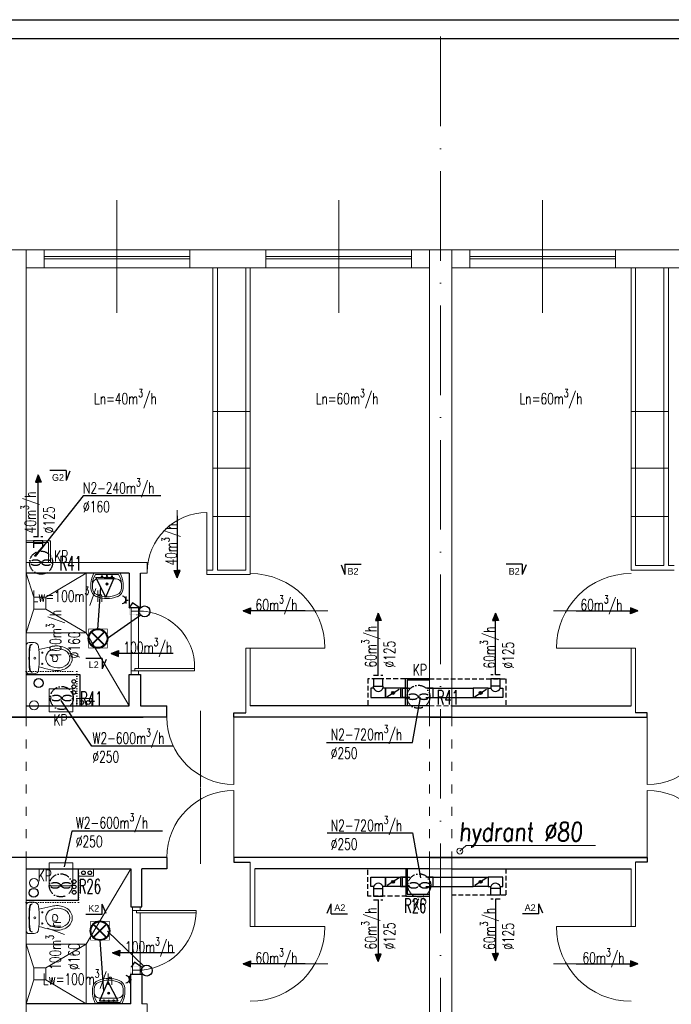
# Model space of a CAD drawing. Header units: millimetres. Extents: x -6513 to 30474, y -6915 to 65597.
# Tile 219 of 256: x 657 to 1530, y 22896 to 24214. Entities that reach past the tile are written whole.
import ezdxf
from ezdxf.enums import TextEntityAlignment as Align

# ---------------------------------------------------------------- set-up
doc = ezdxf.new("R2010")
doc.units = ezdxf.units.MM
for name, pattern in [('ACAD_ISO03W100', [30, 12, -18]), ('ACAD_ISO10W100', [18, 12, -3, 0, -3]), ('DASHED', [19.05, 12.7, -6.35]), ('DOT', [6.35, 0, -6.35])]:
    doc.linetypes.add(name, pattern=pattern)
doc.layers.get('0').update_dxf_attribs({"color": 8})
for name, color, linetype in [('A200_General07', 8, 'Continuous'), ('A200_General08', 8, 'Continuous'), ('A270_text04', 8, 'Continuous'), ('A_obudowy', 8, 'Continuous'), ('DB_inst_pomocn', 8, 'Continuous'), ('DB_WM_nawiew-opis', 8, 'Continuous')]:
    doc.layers.add(name, color=color, linetype=linetype)
for name, color, linetype, lineweight in [('A_cienka', 8, 'Continuous', 5), ('A_linia przekroj', 8, 'Continuous', 25), ('A_osie', 8, 'ACAD_ISO10W100', 5), ('A_przerywana', 8, 'ACAD_ISO03W100', 5), ('A_widok', 8, 'Continuous', 13), ('cieńkie', 8, 'Continuous', 9), ('DB-WM-nawiew-opis', 8, 'Continuous', 25), ('DB-WM-nawiew-opis-odnośnik', 8, 'Continuous', 30), ('DB-WM-wywiew-opis', 8, 'Continuous', 25), ('DB_WM_nawiew', 8, 'Continuous', 30), ('DB_WM_ścianka nowa', 8, 'Continuous', 25), ('E_gniazda wtykowe', 1, 'Continuous', 30), ('E_oświetlenie', 1, 'Continuous', 30), ('E_technologia', 1, 'ACAD_ISO10W100', 30), ('noew ściany archwig', 8, 'Continuous', 9), ('R-TABELKA', 8, 'Continuous', 25), ('snitarne archwig nowe', 8, 'Continuous', 9), ('Stolarka ARCHWIG', 8, 'Continuous', 5), ('widokowe ARCHWIG', 8, 'Continuous', 5), ('wyburzenia', 8, 'DOT', 20), ('Ściany ARCHWIG', 8, 'Continuous', 30)]:
    doc.layers.add(name, color=color, linetype=linetype, lineweight=lineweight)
doc.styles.add('BRH', font='txt')
doc.styles.add('ROMANSS', font='romans.shx', dxfattribs={"width": 0.8, "oblique": 5})
doc.styles.add('SIMPLEXD', font='SIMPLEX.SHX', dxfattribs={"width": 0.6})
doc.styles.get("Standard").update_dxf_attribs({"font": 'txt.shx', "width": 0.9})

# ---------------------------------------------------------------- blocks, each defined once
blk = doc.blocks.new('drzwi schem')
at = {"color": 252}
blk.add_line((0, 0), (0, 1), dxfattribs=at)
at = {"color": 252, "ltscale": 10}
blk.add_line((0.5, -0.093), (0.5, 1.04), dxfattribs=at)
at = {"color": 252}
blk.add_arc((0, 0), 1, 0, 90, dxfattribs=at)
blk = doc.blocks.new('klop oli 2')
at = {"layer": 'snitarne archwig nowe', "color": 252}
for p, q in [((0, 17.2), (0, 0)), ((3.8, 20.9), (10.5, 20.9)), ((0, -17.2), (0, 0)), ((3.8, 0), (3.8, 1)), ((3.8, 0), (3.8, -1)), ((38.9, 4.5), (37, 4.5)), ((38.9, -4.5), (37, -4.5)), ((3.8, -20.9), (10.5, -20.9))]:
    blk.add_line(p, q, dxfattribs=at)
for centre, radius in [((11.5, 0), 1.27), ((11.5, 0), 1.27), ((21.6, 7.5), 0.706), ((21.6, -7.5), 0.706)]:
    blk.add_circle(centre, radius, dxfattribs=at)
for centre, radius, start, end in [((3.8, 17.2), 3.76, 90, 180), ((144.9, 0), 141.2, 173.7281, 180), ((144.9, 0), 140.5, 173.6694, 180), ((8.4, 15), 3.76, 90, 173.7281), ((9, 15.1), 3.76, 100.2428, 173.7859), ((10.5, 14.9), 6.02, 6.7931, 90), ((-114.7, 0), 132.1, 0, 6.7931), ((80, -215.2), 235.3, 101.5744, 105.544), ((44.8, -39.8), 56.5, 94.3794, 102.2907), ((41.4, -8), 24.5, 51.2869, 92.3028), ((144.9, 0), 141.2, 180, 186.2719), ((144.9, 0), 140.5, 180, 186.3306), ((-114.7, 0), 132.1, 353.2069, 0), ((43.3, 0), 16.9, 173.7581, 180), ((43.3, 0), 16.9, 180, 186.2419), ((37.3, 0.7), 10.9, 117.4027, 173.7581), ((43.1, -10.6), 23.5, 101.6195, 117.4027), ((63.6, 0), 28.2, 173.3508, 180), ((63.6, 0), 28.2, 180, 186.6492), ((37, 3.1), 1.41, 90, 173.3508), ((42.4, -7.4), 20.3, 60.8839, 101.6195), ((38.9, 1.7), 2.82, 36.8699, 90), ((36.6, 0), 5.65, 0, 36.8699), ((36.6, 0), 5.65, 323.1301, 0), ((46.6, 0), 11.8, 0, 60.8839), ((46.6, 0), 11.8, 299.1161, 0), ((46.6, 0), 15.1, 0, 47.5638), ((46.6, 0), 15.1, 312.4362, 0), ((80, 215.2), 235.3, 254.456, 258.4256), ((37.3, -0.7), 10.9, 186.2419, 242.5973), ((43.1, 10.6), 23.5, 242.5973, 258.3805), ((37, -3.1), 1.41, 186.6492, 270), ((42.4, 7.4), 20.3, 258.3805, 299.1161), ((38.9, -1.7), 2.82, 270, 323.1301), ((41.4, 8), 24.5, 267.6972, 308.7131), ((3.8, -17.2), 3.76, 180, 270), ((8.4, -15), 3.76, 186.2719, 270), ((9, -15.1), 3.76, 186.2141, 259.7572), ((10.5, -14.9), 6.02, 270, 353.2069), ((44.8, 39.8), 56.5, 257.7093, 265.6206)]:
    blk.add_arc(centre, radius, start, end, dxfattribs=at)
blk = doc.blocks.new('umywalka oli2')
at = {"layer": 'snitarne archwig nowe', "color": 252}
for p, q in [((0, 17.6), (0, 0)), ((2, 15.4), (2, 0)), ((20.9, 21.6), (13.7, 21.6)), ((0, 0), (0, -17.6)), ((2, 0), (2, -15.4)), ((7.9, 0), (7.9, 10.8)), ((7.9, -10.8), (7.9, 0)), ((13.7, -21.6), (20.9, -21.6))]:
    blk.add_line(p, q, dxfattribs=at)
for centre, radius in [((4.1, 0), 1.11), ((4.5, 6.6), 0.994), ((14.5, 0), 1.48), ((14.5, 0), 0.946), ((4.5, -6.6), 0.994)]:
    blk.add_circle(centre, radius, dxfattribs=at)
for centre, radius, start, end in [((15.6, -9.9), 31.5, 93.3155, 119.5931), ((14.2, -1.1), 20.5, 88.5847, 126.5008), ((15.3, 12), 7.48, 91.7023, 188.8292), ((17.3, -1.9), 21.5, 82.9063, 97.0937), ((20.4, 10.2), 9.2, 23.1986, 92.7468), ((20.2, 9.5), 12.2, 20.9395, 86.4287), ((-1.2, 0), 33.1, 360, 24.6987), ((-3.2, 0), 37.4, 360, 21.6896), ((-1.2, 0), 33.1, 335.3013, 0), ((-3.2, 0), 37.4, 338.3104, 0), ((15.3, -12), 7.48, 171.1708, 268.2977), ((15.6, 9.9), 31.5, 240.4069, 266.6845), ((14.2, 1.1), 20.5, 233.4992, 271.4153), ((17.3, 1.9), 21.5, 262.9063, 277.0937), ((20.4, -10.2), 9.2, 267.2532, 336.8014), ((20.2, -9.5), 12.2, 273.5713, 339.0605)]:
    blk.add_arc(centre, radius, start, end, dxfattribs=at)
blk = doc.blocks.new('A$C2355049C')
at = {"layer": 'DB-WM-nawiew-opis-odnośnik'}
h = blk.add_hatch(color=256, dxfattribs=at)
h.paths.add_polyline_path([(0, -9.8), (3.9, -9.8), (0, 0)])
h.paths.add_polyline_path([(0, 0), (-3.9, -9.8), (0, -9.8)])
at = {"layer": 'DB-WM-nawiew-opis-odnośnik', "flags": 128}
for points in [[(0, 0), (-3.9, -9.8), (0, -9.8)], [(0, -82.9), (0, 0)], [(0, 0), (3.9, -9.8), (0, -9.8)]]:
    blk.add_lwpolyline(points, dxfattribs=at)
blk = doc.blocks.new('Sect Mk right')
at = {"layer": 'A200_General07', "color": 1}
for p, q in [((0, 6.01), (0, -0.21)), ((0, 6.01), (3.92, 6.01)), ((0.29, 7.48), (3.92, 6.01))]:
    blk.add_line(p, q, dxfattribs=at)
at = {"layer": 'A270_text04', "color": 0, "style": 'BRH'}
blk.add_attdef('-', text='', height=4.51, dxfattribs=at).set_placement((1.77, 1.49), align=Align.MIDDLE)
blk = doc.blocks.new('raster')
at = {"layer": 'E_oświetlenie', "lineweight": 40}
for p, q in [((-21.2, 21.2), (21.2, -21.2)), ((21.2, 21.2), (-21.2, -21.2))]:
    blk.add_line(p, q, dxfattribs=at)
at = {"layer": 'E_oświetlenie', "const_width": 2}
blk.add_lwpolyline([(-30, -30), (30, -30), (30, 30), (-30, 30)], close=True, dxfattribs=at)
at = {"layer": 'E_oświetlenie', "lineweight": 40}
blk.add_circle((0, 0), 30, dxfattribs=at)
blk = doc.blocks.new('gw1')
at = {"layer": 'E_gniazda wtykowe'}
for p, q in [((99083.8, 55839.3), (99080.1, 55839.3)), ((99083.8, 55833.1), (99083.8, 55845.4))]:
    blk.add_line(p, q, dxfattribs=at)
blk.add_arc((99089.8, 55839), 6.04, 87.7958, 267.7958, dxfattribs=at)

msp = doc.modelspace()

# ---------------------------------------------------------------- hatches: boundary and pattern name
at = {"layer": 'DB_WM_nawiew'}
h = msp.add_hatch(color=256, dxfattribs=at)
edge = h.paths.add_edge_path()
edge.add_arc((1156.948, 23312.617), 2, 0, 360)
h = msp.add_hatch(color=256, dxfattribs=at)
edge = h.paths.add_edge_path()
edge.add_arc((1274.159, 23312.617), 2, 0, 360)
h = msp.add_hatch(color=256, dxfattribs=at)
edge = h.paths.add_edge_path()
edge.add_arc((1156.948, 23059.553), 2, 0, 360)
h = msp.add_hatch(color=256, dxfattribs=at)
edge = h.paths.add_edge_path()
edge.add_arc((1274.159, 23059.553), 2, 0, 360)

# ---------------------------------------------------------------- linework, layer by layer
at = {"layer": 'A_cienka', "ltscale": 10}
for p, q in [((787.054, 23821.663), (787.054, 23972.46)), ((1084.054, 23821.663), (1084.054, 23972.46)), ((1357.054, 23821.663), (1357.054, 23972.46))]:
    msp.add_line(p, q, dxfattribs=at)
at = {"layer": 'A_cienka'}
for p, q in [((-2776.446, 23906.062), (2360.554, 23906.062)), ((-2776.446, 23906.062), (4647.554, 23906.062)), ((884.554, 23897.062), (689.554, 23897.062)), ((986.554, 23897.062), (1181.554, 23897.062)), ((1454.554, 23897.062), (1259.554, 23897.062)), ((665.554, 23882.062), (1205.554, 23882.062)), ((884.554, 23894.062), (689.554, 23894.062)), ((986.554, 23894.062), (1181.554, 23894.062)), ((1235.554, 23882.062), (1775.554, 23882.062)), ((1454.554, 23894.062), (1259.554, 23894.062)), ((965.554, 23689.657), (915.554, 23689.657)), ((1475.554, 23689.657), (1525.554, 23689.657)), ((965.554, 23613.576), (915.554, 23613.576)), ((1475.554, 23613.576), (1525.554, 23613.576)), ((965.554, 23548.766), (915.554, 23548.766)), ((1475.554, 23548.766), (1525.554, 23548.766)), ((1254.981, 23108.271), (1246.324, 23100.729)), ((1427.892, 23108.029), (1254.981, 23108.271))]:
    msp.add_line(p, q, dxfattribs=at)
msp.add_circle((1246.324, 23100.729), 4, dxfattribs=at)
at = {"layer": 'A_linia przekroj'}
for p, q in [((853.768, 23280.062), (853.768, 23295.062)), ((1205.554, 23295.062), (965.554, 23295.062)), ((1235.554, 23295.062), (1475.554, 23295.062)), ((462.554, 23280.062), (821.994, 23280.062)), ((853.768, 23280.062), (613.554, 23280.062)), ((943.768, 23280.062), (943.768, 23286.062)), ((943.768, 23286.062), (959.554, 23286.062)), ((1235.554, 23280.062), (943.768, 23280.062)), ((1205.554, 23280.062), (1497.339, 23280.062)), ((1497.339, 23286.062), (1481.554, 23286.062)), ((1497.339, 23280.062), (1497.339, 23286.062)), ((853.768, 23092.062), (613.554, 23092.062)), ((853.768, 23092.062), (853.768, 23077.062)), ((1497.339, 23092.062), (943.768, 23092.062)), ((943.768, 23092.062), (943.768, 23086.062)), ((1205.554, 23092.062), (1497.339, 23092.062)), ((1497.339, 23092.062), (1497.339, 23086.062)), ((943.768, 23086.062), (965.554, 23086.062)), ((1497.339, 23086.062), (1481.554, 23086.062)), ((853.768, 23077.062), (820.554, 23077.062)), ((1205.554, 23077.062), (971.554, 23077.062)), ((1235.554, 23077.062), (1475.554, 23077.062))]:
    msp.add_line(p, q, dxfattribs=at)
at = {"layer": 'A_obudowy', "linetype": 'DASHED', "ltscale": 0.5}
for p, q in [((1173.054, 23331.616), (1123.248, 23331.616, -4)), ((1123.248, 23331.616, -4), (1123.248, 23295.062, -4)), ((1205.554, 23331.616), (1307.859, 23331.616)), ((1307.859, 23331.616), (1307.859, 23295.062))]:
    msp.add_line(p, q, dxfattribs=at)
at = {"layer": 'A_obudowy', "linetype": 'ByBlock'}
for p, q in [((1205.554, 23331.616), (1173.054, 23331.616)), ((1173.054, 23331.616), (1173.054, 23295.062)), ((1205.554, 23329.616), (1175.554, 23329.616)), ((1175.554, 23329.616), (1175.554, 23295.062)), ((1173.948, 23077.062), (1173.948, 23040.553)), ((1175.948, 23077.062), (1175.948, 23043.053)), ((1173.948, 23040.553), (1205.554, 23040.553)), ((1175.948, 23043.053), (1205.554, 23043.053))]:
    msp.add_line(p, q, dxfattribs=at)
at = {"layer": 'A_obudowy', "linetype": 'DASHED', "ltscale": 0.5}
for points in [[(1174.948, 23040.553), (1123.248, 23040.553), (1123.248, 23076.136)], [(1307.859, 23077.062), (1307.859, 23041.479), (1235.554, 23041.479)]]:
    msp.add_lwpolyline(points, dxfattribs=at)
at = {"layer": 'A_osie', "ltscale": 10}
msp.add_line((1220.554, 22450.619), (1220.554, 24202.678), dxfattribs=at)
at = {"layer": 'A_przerywana', "linetype": 'ByBlock'}
for p, q in [((665.554, 23516.062), (698.054, 23516.062)), ((665.554, 23514.062), (695.554, 23514.062)), ((695.554, 23514.062), (695.554, 23487.062)), ((698.054, 23516.062), (698.054, 23487.062))]:
    msp.add_line(p, q, dxfattribs=at)
at = {"layer": 'A_przerywana', "linetype": 'DASHED', "ltscale": 0.5}
for p, q in [((1205.554, 23295.062), (1235.554, 23295.062)), ((1205.554, 23077.062), (1235.554, 23077.062)), ((1235.554, 23077.062), (1205.554, 23077.062)), ((1205.554, 23077.062), (1235.554, 23077.062))]:
    msp.add_line(p, q, dxfattribs=at)
at = {"layer": 'A_przerywana'}
for p, q in [((665.554, 23280.062), (665.554, 23092.062)), ((1205.554, 23280.062), (1205.554, 23092.062)), ((1235.554, 23280.062), (1235.554, 23092.062))]:
    msp.add_line(p, q, dxfattribs=at)
at = {"layer": 'A_przerywana', "color": 252}
for p, q in [((665.554, 23280.062), (665.554, 23092.062)), ((665.554, 23280.062), (665.554, 23092.062)), ((1205.554, 23280.062), (1205.554, 23092.062)), ((1205.554, 23280.062), (1205.554, 23092.062)), ((1235.554, 23280.062), (1235.554, 23092.062)), ((1235.554, 23280.062), (1235.554, 23092.062))]:
    msp.add_line(p, q, dxfattribs=at)
at = {"layer": 'A_widok', "ltscale": 5}
for p, q in [((640.554, 23906.062), (665.554, 23906.062)), ((665.554, 23280.062), (665.554, 23906.062)), ((1205.554, 23280.062), (1205.554, 23906.062)), ((1205.554, 23906.062), (1235.554, 23906.062)), ((1235.554, 23280.062), (1235.554, 23906.062)), ((915.554, 23882.062), (915.554, 23477.062)), ((921.554, 23882.062), (921.554, 23477.062)), ((959.554, 23882.062), (959.554, 23477.062)), ((965.554, 23882.062), (965.554, 23477.062)), ((1475.554, 23882.062), (1475.554, 23477.062)), ((1481.554, 23882.062), (1481.554, 23483.062)), ((1519.554, 23882.062), (1519.554, 23483.062)), ((1525.554, 23882.062), (1525.554, 23483.062)), ((827.647, 23487.062), (665.554, 23487.062)), ((827.647, 23473.062), (827.647, 23487.062)), ((827.647, 23473.062), (818.554, 23473.062)), ((915.554, 23477.062), (907.647, 23477.062)), ((907.647, 23471.062), (907.647, 23477.062)), ((959.554, 23477.062), (921.554, 23477.062)), ((965.554, 23471.062), (965.554, 23477.062)), ((1475.554, 23477.062), (1533.46, 23477.062)), ((1481.554, 23483.062), (1519.554, 23483.062)), ((1525.554, 23483.062), (1533.46, 23483.062)), ((965.554, 23471.062), (907.647, 23471.062)), ((959.554, 23286.062), (959.554, 23372.478)), ((959.554, 23372.478), (965.554, 23372.478)), ((965.554, 23295.062), (965.554, 23372.478)), ((1475.554, 23295.062), (1475.554, 23372.478)), ((1475.554, 23372.478), (1481.554, 23372.478)), ((1481.554, 23286.062), (1481.554, 23372.478)), ((665.554, 22466.062), (665.554, 23092.062)), ((1205.554, 22466.062), (1205.554, 23092.062)), ((1235.554, 22466.062), (1235.554, 23092.062)), ((965.554, 23086.062), (965.554, 22999.646)), ((1481.554, 23086.062), (1481.554, 22999.646)), ((971.554, 23077.062), (971.554, 22999.646)), ((1475.554, 23077.062), (1475.554, 22999.646)), ((965.554, 22999.646), (971.554, 22999.646)), ((1475.554, 22999.646), (1481.554, 22999.646)), ((827.647, 22896.062), (820.554, 22896.062)), ((827.647, 22896.062), (827.647, 22882.062))]:
    msp.add_line(p, q, dxfattribs=at)
for points in [[(665.554, 23882.062), (689.554, 23882.062), (689.554, 23906.062), (665.554, 23906.062)], [(884.554, 23906.062), (986.554, 23906.062), (986.554, 23882.062), (884.554, 23882.062)], [(1205.554, 23882.062), (1181.554, 23882.062), (1181.554, 23906.062), (1205.554, 23906.062)], [(1235.554, 23882.062), (1259.554, 23882.062), (1259.554, 23906.062), (1235.554, 23906.062)], [(1454.554, 23906.062), (1556.554, 23906.062), (1556.554, 23882.062), (1454.554, 23882.062)]]:
    msp.add_lwpolyline(points, close=True, dxfattribs=at)
at = {"layer": 'cieńkie'}
for p, q in [((696.115, 23318.062), (728.115, 23318.062)), ((696.115, 23287.062), (696.115, 23318.062)), ((698.615, 23318.062), (725.615, 23318.062)), ((728.115, 23318.062), (728.115, 23287.062)), ((728.115, 23287.062), (728.115, 23301.062)), ((696.115, 23287.062), (710.115, 23287.062)), ((728.115, 23287.062), (696.115, 23287.062)), ((705.115, 23287.062), (719.115, 23287.062)), ((696.115, 23054.062), (696.115, 23085.062)), ((696.115, 23085.062), (728.115, 23085.062)), ((698.615, 23085.062), (725.615, 23085.062)), ((728.115, 23085.062), (728.115, 23054.062)), ((696.115, 23054.062), (710.115, 23054.062)), ((728.115, 23054.062), (696.115, 23054.062)), ((705.115, 23054.062), (719.115, 23054.062))]:
    msp.add_line(p, q, dxfattribs=at)
for centre in [(676.051, 23295.936), (676.051, 23058.129)]:
    msp.add_circle(centre, 6, dxfattribs=at)
at = {"layer": 'DB-WM-nawiew-opis'}
for points in [[(845.976, 23576.483), (741.924, 23576.483), (677.554, 23495.062)], [(1067.674, 23246.312), (1182.705, 23246.312), (1193.554, 23306.219)], [(1068.483, 23124.969), (1182.705, 23124.969), (1193.554, 23065.062)]]:
    msp.add_lwpolyline(points, dxfattribs=at)
at = {"layer": 'DB-WM-wywiew-opis'}
for points in [[(862.567, 23241.249), (753.266, 23241.249), (712.426, 23302.562)], [(848.084, 23127.314), (726.51, 23127.314), (716.454, 23079.435)]]:
    msp.add_lwpolyline(points, dxfattribs=at)
at = {"layer": 'DB_inst_pomocn'}
for centre, radius in [((682.312, 23325.746), 6), ((729.31, 23327.941), 2.5), ((729.31, 23320.956), 2.5), ((729.31, 23313.252), 2.5), ((675.536, 23044.837), 6), ((729.796, 23059.771), 2.5), ((729.796, 23052.715), 2.5), ((729.796, 23045.544), 2.5)]:
    msp.add_circle(centre, radius, dxfattribs=at)
at = {"layer": 'DB_WM_nawiew', "linetype": 'DASHED', "ltscale": 0.5}
for points in [[(675.477, 23521.887), (687.977, 23521.887)], [(1130.848, 23336.411), (1143.348, 23336.411)], [(1300.259, 23336.616), (1287.759, 23336.616)], [(1130.848, 23035.627), (1143.348, 23035.627)], [(1300.259, 23036.553), (1287.759, 23036.553)]]:
    msp.add_lwpolyline(points, dxfattribs=at)
at = {"layer": 'DB_WM_nawiew'}
for points in [[(687.998, 23510.656), (687.998, 23516.062), (675.498, 23516.062), (675.498, 23510.656)], [(687.998, 23506.85), (687.998, 23512.656), (675.498, 23512.656), (675.498, 23506.85)], [(676.382, 23495.923), (687.114, 23507.79)], [(1143.348, 23321.617), (1143.348, 23331.616), (1130.848, 23331.616), (1130.848, 23321.617)], [(1300.259, 23321.617), (1300.259, 23331.616), (1287.759, 23331.616), (1287.759, 23321.617)], [(1127.248, 23306.367), (1146.948, 23306.367), (1146.948, 23318.867), (1143.348, 23318.867)], [(1130.848, 23318.867), (1127.248, 23318.867), (1127.248, 23306.367)], [(1130.848, 23318.867), (1130.848, 23321.617), (1143.348, 23321.617), (1143.348, 23318.867)], [(1166.948, 23318.867), (1146.948, 23318.867), (1146.948, 23306.367), (1166.948, 23306.367)], [(1148.719, 23307.474), (1164.84, 23317.549)], [(1176.948, 23318.867), (1166.948, 23318.867), (1166.948, 23306.367), (1176.948, 23306.367)], [(1179.123, 23306.367), (1169.448, 23306.367), (1169.448, 23318.867), (1179.123, 23318.867)], [(1179.123, 23306.367), (1169.448, 23306.367), (1169.448, 23318.867), (1179.123, 23318.867)], [(1200.773, 23306.367), (1210.448, 23306.367), (1210.448, 23318.867), (1200.773, 23318.867)], [(1200.773, 23306.367), (1210.448, 23306.367), (1210.448, 23318.867), (1200.773, 23318.867)], [(1202.948, 23318.867), (1264.159, 23318.867)], [(1284.159, 23318.867), (1264.159, 23318.867), (1264.159, 23306.367), (1284.159, 23306.367)], [(1265.93, 23307.474), (1282.052, 23317.549)], [(1303.859, 23306.367), (1284.159, 23306.367), (1284.159, 23318.867), (1287.759, 23318.867)], [(1300.259, 23318.867), (1300.259, 23321.617), (1287.759, 23321.617), (1287.759, 23318.867)], [(1300.259, 23318.867), (1303.859, 23318.867), (1303.859, 23306.367)], [(1202.948, 23306.367), (1264.159, 23306.367)], [(1127.248, 23065.803), (1146.948, 23065.803), (1146.948, 23053.303), (1143.348, 23053.303)], [(1130.848, 23053.303), (1127.248, 23053.303), (1127.248, 23065.803)], [(1166.948, 23053.303), (1146.948, 23053.303), (1146.948, 23065.803), (1166.948, 23065.803)], [(1165.177, 23064.696), (1149.056, 23054.62)], [(1176.948, 23065.803), (1166.948, 23065.803), (1166.948, 23053.303), (1176.948, 23053.303)], [(1179.123, 23053.303), (1169.448, 23053.303), (1169.448, 23065.803), (1179.123, 23065.803)], [(1200.773, 23053.303), (1210.448, 23053.303), (1210.448, 23065.803), (1200.773, 23065.803)], [(1202.948, 23065.803), (1264.159, 23065.803)], [(1284.159, 23053.303), (1264.159, 23053.303), (1264.159, 23065.803), (1284.159, 23065.803)], [(1282.388, 23064.696), (1266.267, 23054.62)], [(1303.859, 23065.803), (1284.159, 23065.803), (1284.159, 23053.303), (1287.759, 23053.303)], [(1300.259, 23053.303), (1303.859, 23053.303), (1303.859, 23065.803)], [(1130.848, 23053.303), (1130.848, 23050.553), (1143.348, 23050.553), (1143.348, 23053.303)], [(1202.948, 23053.303), (1264.159, 23053.303)], [(1300.259, 23053.303), (1300.259, 23050.553), (1287.759, 23050.553), (1287.759, 23053.303)], [(1130.848, 23050.553), (1130.848, 23040.553), (1143.348, 23040.553), (1143.348, 23050.553)], [(1300.259, 23050.553), (1300.259, 23041.479), (1287.759, 23041.479), (1287.759, 23050.553)]]:
    msp.add_lwpolyline(points, dxfattribs=at)
for centre in [(1156.948, 23312.617), (1274.159, 23312.617), (1156.948, 23059.553), (1274.159, 23059.553)]:
    msp.add_circle(centre, 2, dxfattribs=at)
for centre, start, end in [((1137.098, 23321.097), 199.636833, 340.363167), ((1294.009, 23321.097), 199.636833, 340.363167), ((1137.098, 23051.073), 19.636833, 160.363167), ((1294.009, 23051.073), 19.636833, 160.363167)]:
    msp.add_arc(centre, 6.636, start, end, dxfattribs=at)
at = {"layer": 'DB_WM_ścianka nowa'}
for points in [[(665.554, 23337.151), (737.554, 23337.151), (737.554, 23295.062)], [(665.554, 23034.934), (735.554, 23034.934), (735.554, 23076.934)]]:
    msp.add_lwpolyline(points, dxfattribs=at)
at = {"layer": 'E_oświetlenie'}
for p, q in [((772.226, 23440.885), (758.686, 23466.938)), ((783.469, 23466.582), (758.686, 23466.938)), ((772.226, 23440.885), (783.469, 23466.582)), ((761.669, 23398.055), (765.456, 23453.912)), ((807.834, 23433.061), (803.133, 23426.285)), ((818.126, 23425.921), (807.834, 23433.061)), ((819.001, 23416.616), (774.269, 23385.455)), ((774.588, 22993.661), (823.056, 22946.778)), ((764.33, 22981.451), (769.198, 22913.175)), ((810.713, 22951.943), (806.012, 22945.167)), ((821.005, 22944.803), (810.713, 22951.943)), ((774.82, 22926.024), (763.577, 22900.327)), ((774.82, 22926.024), (788.36, 22899.971)), ((763.577, 22900.327), (788.36, 22899.971))]:
    msp.add_line(p, q, dxfattribs=at)
at = {"layer": 'E_oświetlenie', "const_width": 1.05}
for points in [[(758.686, 23466.938), (772.226, 23440.885), (783.469, 23466.582)], [(788.36, 22899.971), (774.82, 22926.024), (763.577, 22900.327)]]:
    msp.add_lwpolyline(points, close=True, dxfattribs=at)
at = {"layer": 'E_oświetlenie'}
for centre in [(824.085, 23421.787), (826.964, 22940.669)]:
    msp.add_circle(centre, 7.252, dxfattribs=at)
at = {"layer": 'E_technologia'}
for p, q in [((684.362, 23488.457), (686.766, 23485.678)), ((686.766, 23488.457), (684.362, 23485.678)), ((711.958, 23307.1), (714.362, 23304.321)), ((714.362, 23307.1), (711.958, 23304.321)), ((1189.532, 23308.856), (1191.936, 23306.077)), ((1191.936, 23308.856), (1189.532, 23306.077)), ((710.633, 23056.221), (713.037, 23053.442)), ((713.037, 23056.221), (710.633, 23053.442)), ((1190.747, 23056.221), (1193.151, 23053.442)), ((1193.151, 23056.221), (1190.747, 23053.442))]:
    msp.add_line(p, q, dxfattribs=at)
for centre in [(685.564, 23487.067), (713.16, 23305.71), (1190.734, 23307.467), (711.835, 23054.832), (1191.949, 23054.832)]:
    msp.add_circle(centre, 15.427, dxfattribs=at)
for centre, start_param, end_param in [((677.937, 23487.067), 3.54986568, 9.01650493), ((693.191, 23487.067), 0.40827303, 5.87491228), ((705.533, 23305.71), 3.54986568, 9.01650493), ((720.787, 23305.71), 0.40827303, 5.87491228), ((1183.107, 23307.467), 3.54986568, 9.01650493), ((1198.361, 23307.467), 0.40827303, 5.87491228), ((704.208, 23054.832), 3.54986568, 9.01650493), ((719.462, 23054.832), 0.40827303, 5.87491228), ((1184.322, 23054.832), 3.54986568, 9.01650493), ((1199.576, 23054.832), 0.40827303, 5.87491228)]:
    msp.add_ellipse(centre, major_axis=(-7, 0), ratio=0.5, start_param=start_param, end_param=end_param, dxfattribs=at)
at = {"layer": 'R-TABELKA'}
for p, q in [((-3136.084, 24214.217), (8327.828, 24214.217)), ((-3011.084, 24189.217), (8302.828, 24189.217))]:
    msp.add_line(p, q, dxfattribs=at)
at = {"layer": 'snitarne archwig nowe'}
msp.add_line((745.71, 23392.905), (803.554, 23295.062), dxfattribs=at)
for points in [[(665.554, 23392.905), (745.71, 23392.905), (745.71, 23473.062)], [(675.71, 23440.905), (665.71, 23472.905)], [(691.71, 23440.905), (745.71, 23472.905)], [(675.71, 23424.905), (665.71, 23392.905)], [(691.71, 23424.905), (745.71, 23392.905)], [(745.71, 22976.218), (805.554, 23077.062)], [(665.554, 22976.218), (745.71, 22976.218), (745.71, 22896.062)], [(675.71, 22944.218), (665.71, 22976.218)], [(691.71, 22944.218), (745.71, 22976.218)], [(675.71, 22928.218), (665.71, 22896.218)], [(691.71, 22928.218), (745.71, 22896.218)]]:
    msp.add_lwpolyline(points, dxfattribs=at)
for points in [[(675.71, 23424.905), (691.71, 23424.905), (691.71, 23440.905), (675.71, 23440.905)], [(675.71, 22928.218), (691.71, 22928.218), (691.71, 22944.218), (675.71, 22944.218)]]:
    msp.add_lwpolyline(points, close=True, dxfattribs=at)
at = {"layer": 'Stolarka ARCHWIG'}
for p, q in [((891.054, 23345.062), (811.054, 23345.062)), ((811.054, 23345.062), (811.054, 23342.062)), ((811.054, 23342.062), (891.054, 23342.062)), ((891.054, 23342.062), (891.054, 23345.062)), ((813.054, 23018.062), (813.054, 23021.062)), ((813.054, 23018.062), (813.054, 23021.062)), ((813.054, 23021.062), (893.054, 23021.062)), ((893.054, 23018.062), (813.054, 23018.062)), ((893.054, 23021.062), (893.054, 23018.062))]:
    msp.add_line(p, q, dxfattribs=at)
for points in [[(811.054, 23422.062), (816.054, 23422.062), (816.054, 23427.062), (806.054, 23427.062), (806.054, 23422.062), (813.554, 23422.062)], [(811.054, 23422.062), (816.054, 23422.062), (816.054, 23427.062), (806.054, 23427.062), (806.054, 23422.062), (813.554, 23422.062)], [(806.054, 23342.062), (806.054, 23422.062)], [(816.054, 23422.234), (816.054, 23345.062)], [(811.054, 23337.062), (816.054, 23337.062), (816.054, 23342.062), (806.054, 23342.062), (806.054, 23337.062), (813.554, 23337.062)], [(813.054, 23026.062), (808.054, 23026.062), (808.054, 23021.062), (818.054, 23021.062), (818.054, 23026.062), (810.554, 23026.062)], [(813.054, 23026.062), (808.054, 23026.062), (808.054, 23021.062), (818.054, 23021.062), (818.054, 23026.062), (810.554, 23026.062)], [(808.054, 22940.945), (808.054, 23020.945)], [(818.054, 23017.945), (818.054, 22940.945)], [(813.054, 22941.062), (808.054, 22941.062), (808.054, 22936.062), (818.054, 22936.062), (818.054, 22941.062), (810.554, 22941.062)]]:
    msp.add_lwpolyline(points, dxfattribs=at)
for centre, radius, start, end in [((816.131, 23347.279), 74.955, 358.305166, 93.884215), ((813.708, 23020.441), 79.382, 269.527921, 358.282698)]:
    msp.add_arc(centre, radius, start, end, dxfattribs=at)
at = {"layer": 'widokowe ARCHWIG'}
for p, q in [((753.554, 23305.062), (733.554, 23305.062)), ((733.554, 23305.062), (733.554, 23295.062)), ((753.554, 23295.062), (753.554, 23305.062)), ((733.554, 23295.062), (753.554, 23295.062)), ((755.554, 23077.062), (735.554, 23077.062)), ((735.554, 23077.062), (735.554, 23067.062)), ((735.554, 23067.062), (755.554, 23067.062)), ((755.554, 23067.062), (755.554, 23077.062))]:
    msp.add_line(p, q, dxfattribs=at)
at = {"layer": 'wyburzenia', "ltscale": 0.5}
for p, q in [((665.554, 23341.062), (733.554, 23341.062)), ((733.554, 23341.062), (733.554, 23295.062)), ((735.554, 23032.062), (735.554, 23077.062)), ((665.554, 23032.062), (735.554, 23032.062))]:
    msp.add_line(p, q, dxfattribs=at)
at = {"layer": 'wyburzenia', "ltscale": 0.2}
for points in [[(803.554, 23427.062), (818.554, 23427.062), (818.554, 23417.062), (803.554, 23417.062)], [(805.554, 22946.062), (820.554, 22946.062), (820.554, 22936.062), (805.554, 22936.062)]]:
    msp.add_lwpolyline(points, close=True, dxfattribs=at)
at = {"layer": 'Ściany ARCHWIG'}
for p, q in [((803.554, 23473.062), (665.554, 23473.062)), ((803.554, 23473.062), (803.554, 23427.062)), ((818.554, 23427.062), (818.554, 23473.062)), ((803.554, 23427.062), (818.554, 23427.062)), ((803.554, 23427.062), (818.554, 23427.062)), ((803.554, 23295.062), (803.554, 23337.062)), ((803.554, 23337.062), (818.554, 23337.062)), ((818.554, 23337.062), (818.554, 23295.062)), ((665.554, 23295.062), (803.554, 23295.062)), ((818.554, 23295.062), (853.768, 23295.062)), ((665.554, 23077.062), (805.554, 23077.062)), ((805.554, 23077.062), (805.554, 23026.062)), ((820.554, 23026.062), (820.554, 23077.062)), ((805.554, 23026.062), (820.554, 23026.062)), ((805.554, 23026.062), (820.554, 23026.062)), ((805.554, 23026.062), (820.554, 23026.062)), ((805.554, 23026.062), (820.554, 23026.062)), ((805.554, 22936.062), (820.554, 22936.062)), ((805.554, 22896.062), (805.554, 22936.062)), ((805.554, 22936.062), (820.554, 22936.062)), ((820.554, 22936.062), (820.554, 22896.062)), ((805.554, 22896.062), (665.554, 22896.062))]:
    msp.add_line(p, q, dxfattribs=at)
for centre in [(740.206, 23299.725), (748.723, 23299.725), (742.206, 23071.725), (750.723, 23071.725)]:
    msp.add_circle(centre, 2.5, dxfattribs=at)

# ---------------------------------------------------------------- block references
at = {"layer": 'A200_General08'}
ref = msp.add_blockref('Sect Mk right', (697.949, 23610.582), dxfattribs=dict(at, xscale=3.5, yscale=3.5, zscale=3.5, rotation=270))
ref.add_attrib('-', 'G2', dxfattribs={"layer": 'A270_text04', "color": 7, "height": 9, "style": 'BRH'}).set_placement((708.12, 23601.127), align=Align.MIDDLE)
ref = msp.add_blockref('Sect Mk right', (1113.427, 23484.985), dxfattribs=dict(at, xscale=-3.5, yscale=3.5, zscale=3.5, rotation=90))
ref.add_attrib('-', 'B2', dxfattribs={"layer": 'A270_text04', "color": 7, "height": 9, "style": 'BRH'}).set_placement((1103.256, 23475.53), align=Align.MIDDLE)
ref = msp.add_blockref('Sect Mk right', (1308.938, 23484.985), dxfattribs=dict(at, xscale=3.5, yscale=3.5, zscale=3.5, rotation=270))
ref.add_attrib('-', 'B2', dxfattribs={"layer": 'A270_text04', "color": 7, "height": 9, "style": 'BRH'}).set_placement((1319.109, 23475.53), align=Align.MIDDLE)
ref = msp.add_blockref('Sect Mk right', (746.274, 23358.557), dxfattribs=dict(at, xscale=3.5, yscale=3.5, zscale=3.5, rotation=270))
ref.add_attrib('-', 'L2', dxfattribs={"layer": 'A270_text04', "color": 7, "height": 9, "style": 'BRH'}).set_placement((756.01, 23350.321), align=Align.MIDDLE)
ref = msp.add_blockref('Sect Mk right', (746.274, 23015.948), dxfattribs=dict(at, xscale=-3.5, yscale=3.5, zscale=3.5, rotation=270))
ref.add_attrib('-', 'K2', dxfattribs={"layer": 'A270_text04', "color": 7, "height": 9, "style": 'BRH'}).set_placement((756.01, 23024.184), align=Align.MIDDLE)
ref = msp.add_blockref('Sect Mk right', (1094.913, 23016.564), dxfattribs=dict(at, xscale=3.5, yscale=3.5, zscale=3.5, rotation=90))
ref.add_attrib('-', 'A2', dxfattribs={"layer": 'A270_text04', "color": 7, "height": 9, "style": 'BRH'}).set_placement((1085.607, 23024.981), align=Align.MIDDLE)
ref = msp.add_blockref('Sect Mk right', (1331.138, 23016.564), dxfattribs=dict(at, xscale=-3.5, yscale=3.5, zscale=3.5, rotation=270))
ref.add_attrib('-', 'A2', dxfattribs={"layer": 'A270_text04', "color": 7, "height": 9, "style": 'BRH'}).set_placement((1340.444, 23024.981), align=Align.MIDDLE)
at = {"layer": 'A_cienka', "xscale": -80, "yscale": 80, "zscale": 80}
msp.add_blockref('drzwi schem', (907.647, 23474.062), dxfattribs=at)
at = {"layer": 'A_cienka', "yscale": 100, "zscale": 100}
for p, xscale, rotation in [((965.554, 23372.478), -100, 270), ((1475.554, 23372.478), 100, 90), ((965.554, 22999.646), 100, 270), ((1475.554, 22999.646), -100, 90)]:
    msp.add_blockref('drzwi schem', p, dxfattribs=dict(at, xscale=xscale, rotation=rotation))
at = {"layer": 'A_widok', "ltscale": 5, "yscale": 90, "zscale": 90}
for p, xscale, rotation in [((943.768, 23280.062), 90, 179.9999999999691), ((1497.339, 23280.062), -90, 180), ((943.768, 23092.062), -90, 359.9999999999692)]:
    msp.add_blockref('drzwi schem', p, dxfattribs=dict(at, xscale=xscale, rotation=rotation))
at = {"layer": 'A_widok', "ltscale": 5, "xscale": 90, "yscale": 90, "zscale": 90}
msp.add_blockref('drzwi schem', (1497.339, 23092.062), dxfattribs=at)
at = {"layer": 'DB_WM_nawiew'}
for p in [(681.727, 23604.823), (1294.009, 23419.552)]:
    msp.add_blockref('A$C2355049C', p, dxfattribs=at)
for p, rotation in [((867.647, 23466.639), 180), ((956.275, 23422.478), 90), ((779.333, 23365.343), 90), ((1137.098, 22952.692), 180), ((781.333, 22964.343), 90), ((956.275, 22949.646), 90)]:
    msp.add_blockref('A$C2355049C', p, dxfattribs=dict(at, rotation=rotation))
at = {"layer": 'DB_WM_nawiew', "xscale": -1}
for p, rotation in [((1484.803, 23422.478), 270), ((1294.009, 22953.618), 180), ((1484.832, 22949.646), 270)]:
    msp.add_blockref('A$C2355049C', p, dxfattribs=dict(at, rotation=rotation))
msp.add_blockref('A$C2355049C', (1137.098, 23419.3), dxfattribs=at)
at = {"layer": 'E_oświetlenie', "xscale": 0.7875000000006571, "yscale": 0.7875000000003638, "zscale": 0.7874999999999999, "rotation": 178.7624398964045}
for p in [(79759.045, 65714.852), (79763.812, 65206.766)]:
    msp.add_blockref('gw1', p, dxfattribs=at)
at = {"layer": 'E_oświetlenie', "lineweight": 40, "xscale": 0.4199999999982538, "yscale": 0.4200000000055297, "zscale": 0.4199999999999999, "rotation": 180}
for p in [(761.669, 23385.455), (764.33, 22994.051)]:
    msp.add_blockref('raster', p, dxfattribs=at)
at = {"layer": 'noew ściany archwig', "rotation": 270}
msp.add_blockref('umywalka oli2', (773.751, 23473.062), dxfattribs=at)
at = {"layer": 'noew ściany archwig', "xscale": -1, "rotation": 270}
msp.add_blockref('umywalka oli2', (776.023, 22895.985), dxfattribs=at)
at = {"layer": 'snitarne archwig nowe'}
for p in [(665.554, 23359.01), (665.554, 23011.233)]:
    msp.add_blockref('klop oli 2', p, dxfattribs=at)

# ---------------------------------------------------------------- texts
at = {"layer": 'A_cienka', "insert": (1244.854, 23139.189), "char_height": 25, "width": 244.21995, "attachment_point": 1, "style": 'ROMANSS'}
msp.add_mtext('hydrant %%C80', dxfattribs=at)
at = {"layer": 'DB-WM-nawiew-opis', "char_height": 15, "width": 37.14159, "attachment_point": 1}
for s, insert in [('\\A1;{\\Fsimplex|c238;\\W0.7;N2-240m\\H0.7x;\\S3^ ;\\H1.4286x;/h\\P%%C160}', (741.586, 23599.671)), ('\\A1;{\\Fsimplex|c238;\\W0.7;60m\\H0.7x;\\S3^ ;\\H1.4286x;/h}', (972.77, 23443.009)), ('\\A1;{\\Fsimplex|c238;\\W0.7;60m\\H0.7x;\\S3^ ;\\H1.4286x;/h}', (1407.793, 23443.009)), ('\\A1;{\\Fsimplex|c238;\\W0.7;100m\\H0.7x;\\S3^ ;\\H1.4286x;/h}', (795.829, 23385.874)), ('\\A1;{\\Fsimplex|c238;\\W0.7;N2-720m\\H0.7x;\\S3^ ;\\H1.4286x;/h\\P%%C250}', (1073.364, 23269.5)), ('\\A1;{\\Fsimplex|c238;\\W0.7;N2-720m\\H0.7x;\\S3^ ;\\H1.4286x;/h\\P%%C250}', (1073.364, 23147.679)), ('\\A1;{\\Fsimplex|c238;\\W0.7;100m\\H0.7x;\\S3^ ;\\H1.4286x;/h}', (797.829, 22984.874)), ('\\A1;{\\Fsimplex|c238;\\W0.7;60m\\H0.7x;\\S3^ ;\\H1.4286x;/h}', (972.77, 22970.177)), ('\\A1;{\\Fsimplex|c238;\\W0.7;60m\\H0.7x;\\S3^ ;\\H1.4286x;/h}', (1410.576, 22970.177))]:
    msp.add_mtext(s, dxfattribs=dict(at, insert=insert))
at = {"layer": 'DB-WM-nawiew-opis', "char_height": 15, "width": 37.14159, "attachment_point": 1, "rotation": 90}
for s, insert in [('\\A1;{\\Fsimplex|c238;\\W0.7;40m\\H0.7x;\\S3^ ;\\H1.4286x;/h\\P%%C125}', (658.475, 23526.209)), ('\\A1;{\\Fsimplex|c238;\\W0.7;40m\\H0.7x;\\S3^ ;\\H1.4286x;/h}', (847.115, 23483.134)), ('\\A1;{\\Fsimplex|c238;\\W0.7;60m\\H0.7x;\\S3^ ;\\H1.4286x;/h\\P%%C125}', (1114.517, 23346.398)), ('\\A1;{\\Fsimplex|c238;\\W0.7;60m\\H0.7x;\\S3^ ;\\H1.4286x;/h\\P%%C125}', (1273.39, 23345.159)), ('\\A1;{\\Fsimplex|c238;\\W0.7;60m\\H0.7x;\\S3^ ;\\H1.4286x;/h\\P%%C125}', (1114.517, 22969.036)), ('\\A1;{\\Fsimplex|c238;\\W0.7;60m\\H0.7x;\\S3^ ;\\H1.4286x;/h\\P%%C125}', (1273.39, 22968.471))]:
    msp.add_mtext(s, dxfattribs=dict(at, insert=insert))
at = {"layer": 'DB-WM-wywiew-opis', "color": 1, "char_height": 15, "width": 37.14159, "attachment_point": 1}
for s, insert in [('{\\Fsimplex|c238;\\W0.7;KP}', (703.067, 23503.379)), ('{\\Fsimplex|c238;\\W0.7;KP}', (1183.435, 23350.887)), ('\\A1;{\\Fsimplex|c238;\\W0.7;KP}', (701.997, 23283.879)), ('\\A1;{\\Fsimplex|c238;\\W0.7;KP}', (680.906, 23075.428)), ('{\\Fsimplex|c238;\\W0.7;KP}', (1183.331, 23036.961))]:
    msp.add_mtext(s, dxfattribs=dict(at, insert=insert))
at = {"layer": 'DB-WM-wywiew-opis', "char_height": 15, "width": 37.14159, "attachment_point": 1}
for s, insert in [('\\A1;{\\Fsimplex|c238;\\W0.7;Lw=100m\\H0.7x;\\S3^ ;\\H1.4286x;/h}', (673.936, 23454.614)), ('\\A1;{\\Fsimplex|c238;\\W0.7;W2-600m\\H0.7x;\\S3^ ;\\H1.4286x;/h\\P%%C250}', (754.123, 23264.595)), ('\\A1;{\\Fsimplex|c238;\\W0.7;W2-600m\\H0.7x;\\S3^ ;\\H1.4286x;/h\\P%%C250}', (731.989, 23151.178)), ('\\A1;{\\Fsimplex|c238;\\W0.7;Lw=100m\\H0.7x;\\S3^ ;\\H1.4286x;/h}', (687.597, 22941.919))]:
    msp.add_mtext(s, dxfattribs=dict(at, insert=insert))
at = {"layer": 'DB-WM-wywiew-opis', "char_height": 15, "width": 37.14159, "attachment_point": 1, "rotation": 90}
for insert in [(692.289, 23358.815), (691.898, 22941.484)]:
    msp.add_mtext('\\A1;{\\Fsimplex|c238;\\W0.7;100m\\H0.7x;\\S3^ ;\\H1.4286x;/h\\P%%C160}', dxfattribs=dict(at, insert=insert))
at = {"layer": 'DB_WM_nawiew-opis', "char_height": 15, "width": 37.14159, "attachment_point": 1}
for s, insert in [('\\A1;{\\Fsimplex|c238;\\W0.7;Ln=40m\\H0.7x;\\S3^ ;\\H1.4286x;/h}', (756.307, 23719.245)), ('\\A1;{\\Fsimplex|c238;\\W0.7;Ln=60m\\H0.7x;\\S3^ ;\\H1.4286x;/h}', (1053.307, 23719.245)), ('\\A1;{\\Fsimplex|c238;\\W0.7;Ln=60m\\H0.7x;\\S3^ ;\\H1.4286x;/h}', (1326.307, 23719.245))]:
    msp.add_mtext(s, dxfattribs=dict(at, insert=insert))
at = {"layer": 'E_technologia', "style": 'SIMPLEXD', "width": 0.6}
for s, p in [('R41', (710.032, 23476.604)), ('R41', (1215.202, 23297.004)), ('R41', (737.628, 23295.247)), ('R26', (735.755, 23043.986)), ('R26', (1171.442, 23018.203))]:
    msp.add_text(s, height=19.2, dxfattribs=at).set_placement(p)

doc.saveas('drawing.dxf')
